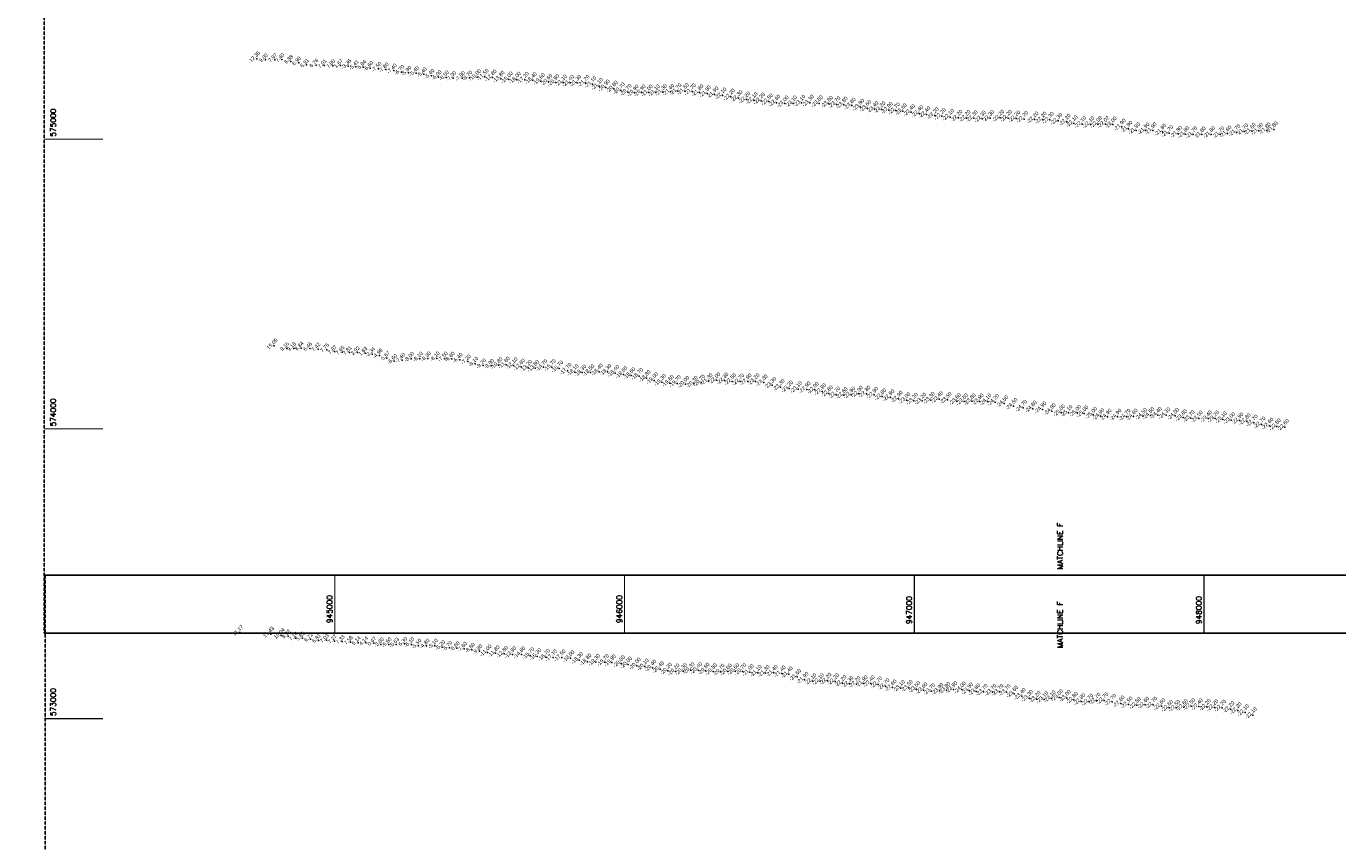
# Model space of a CAD drawing. Header units: feet. Extents: x 923032 to 950902, y 470215 to 606658.
# Tile 49 of 66: x 943935 to 948462, y 572575 to 575390. Entities that reach past the tile are written whole.
import ezdxf
from ezdxf.enums import TextEntityAlignment as Align

# ---------------------------------------------------------------- set-up
doc = ezdxf.new("R2010")
doc.units = ezdxf.units.FT
doc.header["$MEASUREMENT"] = 0
doc.header["$XCLIPFRAME"] = 0
doc.header["$PDSIZE"] = 100
doc.linetypes.add('DASHED', pattern=[0.75, 0.5, -0.25])
doc.linetypes.add('DASHED2', pattern=[0.375, 0.25, -0.125])
doc.layers.add('ALIGNSPACE-24x36', color=1, linetype='DASHED2', plot=False)
for name, color, linetype in [('ELEV8', 7, 'Continuous'), ('GRID-LABELS-X', 7, 'Continuous'), ('GRID-LABELS-Y', 7, 'Continuous'), ('GRID-TICKS-X', 7, 'Continuous'), ('GRID-TICKS-Y', 7, 'Continuous'), ('MATCHLINE', 7, 'DASHED'), ('POINTS8', 7, 'Continuous')]:
    doc.layers.add(name, color=color, linetype=linetype)
doc.layers.add('MrSID', color=251, linetype='Continuous', transparency=0.2)
doc.styles.add('MM-STANDARD', font='txt', dxfattribs={"height": 1})
doc.styles.get("Standard").update_dxf_attribs({"font": 'simplex.shx'})
picture_1 = doc.add_image_def('image8.sid', size_in_pixel=(6313, 6971))

msp = doc.modelspace()

# ---------------------------------------------------------------- linework, layer by layer
at = {"layer": 'ALIGNSPACE-24x36'}
for points in [[(943996.9, 577550.9), (950897.1, 577550.9), (950897.1, 573295.1), (943996.9, 573295.1)], [(944000, 573495.1), (950900.2, 573495.1), (950900.2, 569239.3), (944000, 569239.3)]]:
    msp.add_lwpolyline(points, close=True, dxfattribs=at)
at = {"layer": 'GRID-TICKS-X', "const_width": 4, "flags": 128}
for points in [[(945000, 573495.1), (945000, 573295.1)], [(946000, 573495.1), (946000, 573295.1)], [(947000, 573495.1), (947000, 573295.1)], [(948000, 573495.1), (948000, 573295.1)]]:
    msp.add_lwpolyline(points, dxfattribs=at)
at = {"layer": 'GRID-TICKS-Y', "const_width": 4, "flags": 128}
for points in [[(944000, 575000), (944200, 575000)], [(944000, 574000), (944200, 574000)], [(944000, 573000), (944200, 573000)]]:
    msp.add_lwpolyline(points, dxfattribs=at)
at = {"layer": 'MATCHLINE'}
for p, q in [((944000, 573495.1), (950000, 573495.1)), ((944000, 573295.1), (950000, 573295.1))]:
    msp.add_line(p, q, dxfattribs=at)
at = {"layer": 'POINTS8', "color": 250, "linetype": 'Continuous', "lineweight": 0, "transparency": 33554687}
for p in [(944730.8, 575277.4, 12.3), (944761.3, 575274, 9), (944793.3, 575274.3, 8), (944817.8, 575274.4, 7.4), (944848.2, 575268.4, 6.9), (944875.5, 575263.1, 6.9), (944903, 575256, 6.9), (944935.5, 575255.6, 6.8), (944964, 575253.8, 7), (944993.5, 575253.4, 7.8), (945020, 575254.4, 1.7), (945046.6, 575251.9, -3.4), (945072.9, 575249.1, -5.4), (945098.4, 575248.9, -5.9), (945122.6, 575245.2, -6.6), (945151.3, 575242.4, -7.5), (945175.8, 575240.1, -7.8), (945204.1, 575236.4, -7.4), (945230, 575231.6, -6.7), (945254.1, 575228.8, -5.9), (945280.8, 575227.5, -5.4), (945307.6, 575223.8, -5.4), (945333.8, 575218.3, -5.4), (945358.6, 575213.9, -6), (945384, 575212.5, -6.5), (945408.9, 575210.8, -7), (945439.5, 575210.5, -7.8), (945464.5, 575212, -8.7), (945491.2, 575213.9, -10), (945517.4, 575214.8, -11.5), (945544.8, 575212.7, -12.8), (945572.6, 575208.3, -13.8), (945600.9, 575205.7, -15), (945628.6, 575204.9, -16), (945656.2, 575204.3, -17.2), (945683.9, 575203.1, -18.4), (945711.6, 575200.1, -19.6), (945737.3, 575197.5, -20.6), (945761.5, 575195.8, -20.9), (945787.9, 575195.1, -21.1), (945812.4, 575194.1, -21.4), (945836.9, 575194.3, -21.3), (945865.5, 575193.8, -21.2), (945889.2, 575189.7, -21.1), (945912.3, 575183.2, -21.1), (945935.8, 575177.9, -20.9), (945963.5, 575174.1, -20.8), (945987.2, 575168, -20.7), (946011, 575162.6, -20.7), (946035, 575160.3, -20.9), (946059.2, 575160.6, -20.9), (946083.7, 575160.6, -21), (946108.2, 575161, -21.1), (946132.8, 575162, -21.3), (946158.3, 575163.2, -21.4), (946182.9, 575165.2, -21.7), (946208.1, 575165.8, -21.6), (946233.2, 575164.5, -21.7), (946258.8, 575161.2, -21.8), (946284.7, 575157.7, -21.9), (946310.6, 575154.1, -21.9), (946338.4, 575150.4, -22.1), (946367.5, 575146.3, -22.2), (946393.3, 575141.4, -22.3), (946420.5, 575136.5, -22.2), (946445.8, 575134.2, -22.1), (946471.5, 575132.7, -22.2), (946498.3, 575129.9, -22.5), (946524.3, 575125.7, -22.6), (946552.8, 575122.7, -23), (946581.9, 575123, -23.1), (946610.4, 575125.1, -23.1), (946640.1, 575125.4, -23.3), (946671.3, 575123.5, -23.6), (946705.2, 575121.7, -23.8), (946731.6, 575120.1, -23.7), (946756.6, 575118.8, -23.8), (946784, 575115.6, -23.8), (946813.5, 575111.2, -23.8), (946837.8, 575107.5, -23.6), (946862.8, 575103.5, -23.4), (946886.9, 575102.4, -23.2), (946912.2, 575100.5, -22.9), (946936.5, 575098.6, -22.7), (946960.4, 575096.2, -22.6), (946989.4, 575092.6, -22.4), (947017.4, 575089, -22.4), (947042.2, 575085.6, -22.4), (947070.8, 575081.8, -22.2), (947095.6, 575079, -22.2), (947123.9, 575076.4, -22.1), (947152.5, 575073.5, -22.2), (947180.8, 575072.6, -22.2), (947205.2, 575072, -22.3), (947234, 575070.7, -22.3), (947261.9, 575072.4, -22.3), (947296.8, 575073.6, -22.2), (947323.9, 575073, -22.2), (947351.7, 575071.1, -22.2), (947379.4, 575069.5, -22.2), (947415.1, 575067.6, -22.2), (947443.3, 575066.9, -22.2), (947468.2, 575066.3, -22.3), (947497.2, 575062.8, -22.3), (947526, 575059.8, -22.2), (947550.7, 575054.6, -22.1), (947579.9, 575051.4, -22.1), (947607.7, 575050.9, -22.1), (947633.8, 575051.8, -22.1), (947659.8, 575051.9, -22), (947685.1, 575050.3, -22), (947716.1, 575042.7, -21.9), (947739.2, 575035.5, -21.9), (947765.8, 575030, -21.9), (947798, 575029.7, -21.9), (947822.9, 575030, -21.9), (947856.2, 575025.4, -21.8), (947879.8, 575020.4, -21.7), (947910.9, 575017.8, -21.8), (947935.4, 575017.1, -21.8), (947963.1, 575016.2, -21.7), (947992.3, 575015.9, -21.8), (948024.6, 575016.6, -21.8), (948056.1, 575016.4, -21.7), (948081.3, 575019.1, -21.6), (948111.9, 575023.4, -21.7), (948138.6, 575026.4, -21.7), (948164.8, 575028.1, -21.6), (948189.7, 575028.3, -21.9), (948216.5, 575029.9, -21.8), (948240.9, 575033.6, -21.8), (944791.2, 574286.4, 15.1), (944834.1, 574278, 9.2), (944858.2, 574277.3, 9.2), (944884.2, 574279.1, 8.8), (944913.5, 574277.4, 6.5), (944942.3, 574275.7, 7.4), (944972.3, 574273.3, 7.7), (944999.1, 574266.6, 7.9), (945025.8, 574265, 7.6), (945050.4, 574263.9, 7.8), (945078.2, 574263.2, 2.9), (945104.5, 574261.3, 1.6), (945129.5, 574257.9, -2.3), (945154.9, 574253.3, -5), (945179.9, 574244.3, -5.7), (945205.5, 574234.1, -6.6), (945232.9, 574237.7, -7.4), (945264, 574241.4, -8), (945294, 574242.4, -8.1), (945321.6, 574243, -8.3), (945352.2, 574243, -8.1), (945379.9, 574242.4, -7.5), (945403.9, 574242.1, -6.6), (945431.2, 574238.4, -6.4), (945459.7, 574232.5, -7.2), (945485.1, 574224.8, -8.1), (945512.4, 574218.3, -9.2), (945539.6, 574217.2, -9.9), (945565.5, 574219.6, -10.8), (945591.2, 574221.3, -11.6), (945617.2, 574219.1, -12.1), (945642.8, 574214.8, -12.8), (945667.4, 574210.7, -13.2), (945691.7, 574209.9, -13.8), (945720.1, 574212.7, -14.7), (945749.6, 574212.8, -15.7), (945774.5, 574208.3, -16.7), (945803.3, 574200.1, -17.7), (945828, 574195.6, -18.1), (945854.4, 574194.2, -18.3), (945882.6, 574195.1, -18.5), (945912, 574197.3, -18.4), (945941, 574196.7, -18.3), (945968.2, 574192.7, -18.4), (945996.2, 574188.1, -18.6), (946023.4, 574184.8, -18.6), (946050.5, 574182.4, -18.7), (946076.3, 574175.3, -18.8), (946102.5, 574167.6, -19), (946129.2, 574161.5, -19.3), (946156.4, 574158.3, -19.6), (946181.4, 574156.9, -19.7), (946210.1, 574154.9, -20), (946238.9, 574155.2, -20.3), (946264.3, 574159.4, -20.7), (946290.3, 574164.4, -21.3), (946317.2, 574167.9, -22), (946344.9, 574166.8, -22.3), (946371.4, 574164, -22.5), (946399.1, 574163.4, -22.7), (946425.2, 574163.7, -22.9), (946452.2, 574163.8, -23.2), (946480.5, 574160.2, -23.3), (946510.1, 574151.4, -23.3), (946538.8, 574144.5, -23.3), (946568.1, 574139.2, -23.2), (946598.9, 574136.9, -23.1), (946628.9, 574136.1, -22.9), (946656.9, 574134.3, -22.9), (946682.2, 574129.4, -22.9), (946705.4, 574122.5, -22.8), (946730.9, 574118, -22.7), (946756.3, 574116.5, -22.6), (946782.6, 574118.1, -22.9), (946809.2, 574121.1, -22.9), (946834.9, 574121.1, -22.8), (946862, 574117.1, -22.9), (946889.7, 574112.2, -22.8), (946917.9, 574108.5, -22.9), (946946, 574103.8, -22.9), (946972.8, 574099.1, -23), (946998.9, 574096.6, -23.2), (947027.8, 574096.9, -23.2), (947057.4, 574099.7, -23.3), (947085.6, 574102.1, -23.4), (947115.1, 574099.8, -23.5), (947147.3, 574095.7, -23.6), (947171.7, 574095.1, -23.6), (947198.6, 574095.4, -23.8), (947225.5, 574094.9, -23.9), (947252.3, 574094.3, -24.1), (947279.4, 574092.8, -24.2), (947310.5, 574087.9, -24.5), (947342.7, 574079, -24.5), (947375.6, 574072.4, -24.7), (947409.2, 574069.8, -24.8), (947442.3, 574067, -24.9), (947474.6, 574061.2, -24.9), (947506.8, 574056.6, -25), (947532.2, 574055.2, -25.1), (947562.4, 574055, -25), (947586.6, 574053.2, -25), (947617.6, 574048.1, -25), (947642.3, 574043.7, -24.9), (947789.4, 574044.5, -24.5), (947815, 574046.5, -24.5), (947840.5, 574047.8, -24.4), (947869.5, 574047.2, -24.1), (947900.1, 574044.7, -24), (947667.3, 574042.1, -24.9), (947701.5, 574041.8, -24.9), (947732.8, 574041.5, -24.7), (947757.2, 574042.3, -24.6), (947927.6, 574039.8, -23.8), (947954.4, 574036.6, -23.7), (947981.6, 574035.5, -23.5), (948013.8, 574035.9, -23.4), (948038.8, 574035.4, -23.2), (948065.3, 574032.5, -23.1), (948094.1, 574029.7, -23), (948122.1, 574028.7, -22.9), (948147.3, 574026.4, -22.8), (948171.5, 574021.4, -22.7), (948198.4, 574015, -22.7), (948225.9, 574011, -22.6), (948251.7, 574008.3, -22.5), (948279.4, 574006.5, -22.6), (944672.8, 573297.1, 11.2), (944779, 573291.7, 11.4), (944815.4, 573287.5, 10), (944839.5, 573285.2, 9.9), (944864.3, 573277.8, 7.1), (944888.4, 573277.9, 5.8), (944916.2, 573274.3, 6.7), (944944.1, 573270.3, 6.8), (944971.5, 573270.7, 7), (944998.7, 573267.8, 7.3), (945025.9, 573266.6, 7.3), (945054.2, 573263.9, 7.6), (945081.3, 573261.9, 5.1), (945107, 573261.2, 4.1), (945135.4, 573260.4, 0.5), (945159.5, 573256.5, -3.8), (945186.2, 573256.2, -5.5), (945212.1, 573255.6, -5.6), (945240.2, 573257.7, -6.3), (945264.6, 573256.4, -6.1), (945289.1, 573251.6, -5.5), (945317, 573251.9, -4.8), (945345.8, 573251.7, -5.1), (945370.8, 573246.4, -5.2), (945395.5, 573243.9, -5.7), (945420.9, 573242.9, -6.6), (945446.6, 573241.1, -7.6), (945473.6, 573237.4, -8.8), (945499.3, 573232.7, -9.8), (945527.3, 573228.3, -11), (945555.3, 573225.5, -11.8), (945584.1, 573223.3, -12.8), (945612.9, 573221.9, -13.9), (945644, 573221.5, -14.8), (945674.8, 573218.5, -15.7), (945699.1, 573215, -16.3), (945728.9, 573212.7, -16.7), (945753.5, 573211.2, -17.1), (945783.3, 573211.1, -17.5), (945813.5, 573208.4, -18), (945843.5, 573202.2, -18.3), (945872.1, 573196.7, -18.8), (945901.6, 573195.4, -19.3), (945932.2, 573195, -19.7), (945956.8, 573194.1, -19.9), (945988.3, 573190.4, -20), (946012.5, 573186.6, -20), (946042.5, 573182.8, -20), (946070.1, 573179.5, -20.1), (946096.2, 573175.7, -20.4), (946122.9, 573170.3, -20.4), (946149.8, 573165.3, -20.2), (946176.3, 573162.5, -20.2), (946201.9, 573163.6, -20.3), (946228.2, 573166.9, -20.3), (946254.2, 573167, -20.4), (946280, 573165.2, -20.5), (946305.8, 573163, -20.5), (946331.6, 573161.9, -20.7), (946356.7, 573162.5, -20.6), (946382, 573163.7, -20.6), (946406.7, 573163.1, -20.7), (946432.9, 573160, -21), (946460.1, 573157.7, -21.1), (946487, 573157.3, -21.3), (946514.9, 573157.8, -21.4), (946542.6, 573155.9, -21.4), (946567, 573153.2, -21.4), (946595.7, 573143.9, -21.6), (946621.5, 573133.7, -21.9), (946648.5, 573129.2, -22.1), (946674.8, 573129.1, -22.1), (946700.4, 573130.6, -22.2), (946727, 573128.3, -22.2), (946752.3, 573122.6, -22.2), (946776.3, 573120, -22.3), (946800.8, 573119.5, -22.2), (946825.3, 573121.8, -21.9), (946850.4, 573121.9, -22.4), (946875.6, 573118.2, -22.7), (946900.6, 573112, -22.7), (946925.3, 573107.3, -22.6), (946953.8, 573105.4, -23.1), (946981, 573106, -23.5), (947006.8, 573102.2, -23.5), (947031.7, 573097.9, -23.6), (947058.1, 573094.6, -23.7), (947086.9, 573095.5, -23.9), (947110.8, 573098.6, -23.8), (947135, 573101.1, -23.9), (947164.6, 573100.6, -24), (947189.2, 573096.8, -23.9), (947214, 573093.5, -23.8), (947239.5, 573092.2, -23.7), (947269.9, 573091.9, -23.7), (947294.1, 573092.2, -23.7), (947318.9, 573091.2, -23.7), (947344.8, 573085.9, -23.6), (947370.7, 573078.1, -23.4), (947396.3, 573071, -23.3), (947422.3, 573067.8, -23.2), (947448.4, 573066.7, -23.1), (947474.1, 573069.7, -23.1), (947499.9, 573073.3, -23), (947526.5, 573071.3, -23), (947550.9, 573064.8, -22.8), (947576.6, 573059.7, -22.8), (947603.8, 573058.1, -22.7), (947629.1, 573061.8, -22.7), (947655.8, 573062.9, -22.7), (947683.4, 573057.8, -22.7), (947712.4, 573052.2, -22.6), (947739.7, 573048.4, -22.5), (947797.3, 573047.9, -22.6), (947825.1, 573047.8, -22.7), (947768.3, 573046.6, -22.5), (947852.8, 573042.8, -22.6), (947879.2, 573037, -22.6), (947904.4, 573037.1, -22.5), (947930.4, 573040, -22.6), (947956.1, 573042.7, -22.5), (947982.3, 573042.4, -22.4), (948009.7, 573040.3, -22.2), (948035.7, 573039.1, -22.2), (948062.5, 573037.6, -22.2), (948091.5, 573032.8, -22.2), (948116.3, 573028.4, -22.2), (948141.6, 573021.6, -22.1), (948168.6, 573012.2, -22.1)]:
    msp.add_point(p, dxfattribs=at)

# ---------------------------------------------------------------- texts
at = {"layer": 'ELEV8', "color": 18, "true_color": 0x000000, "transparency": 33554687, "style": 'MM-STANDARD'}
for s, p in [('12.35', (944730.8, 575277.4, 12.3)), ('9.00', (944761.3, 575274, 9)), ('7.97', (944793.3, 575274.3, 8)), ('7.40', (944817.8, 575274.4, 7.4)), ('6.88', (944848.2, 575268.4, 6.9)), ('6.90', (944875.5, 575263.1, 6.9)), ('6.91', (944903, 575256, 6.9)), ('6.76', (944935.5, 575255.6, 6.8)), ('7.01', (944964, 575253.8, 7)), ('7.80', (944993.5, 575253.4, 7.8)), ('1.67', (945020, 575254.4, 1.7)), ('-3.36', (945046.6, 575251.9, -3.4)), ('-5.41', (945072.9, 575249.1, -5.4)), ('-5.94', (945098.4, 575248.9, -5.9)), ('-6.60', (945122.6, 575245.2, -6.6)), ('-7.50', (945151.3, 575242.4, -7.5)), ('-7.80', (945175.8, 575240.1, -7.8)), ('-7.40', (945204.1, 575236.4, -7.4)), ('-6.70', (945230, 575231.6, -6.7)), ('-5.90', (945254.1, 575228.8, -5.9)), ('-5.40', (945280.8, 575227.5, -5.4)), ('-5.40', (945307.6, 575223.8, -5.4)), ('-5.40', (945333.8, 575218.3, -5.4)), ('-6.00', (945358.6, 575213.9, -6)), ('-6.50', (945384, 575212.5, -6.5)), ('-7.00', (945408.9, 575210.8, -7)), ('-7.80', (945439.5, 575210.5, -7.8)), ('-8.70', (945464.5, 575212, -8.7)), ('-10.00', (945491.2, 575213.9, -10)), ('-11.50', (945517.4, 575214.8, -11.5)), ('-12.80', (945544.8, 575212.7, -12.8)), ('-13.80', (945572.6, 575208.3, -13.8)), ('-15.00', (945600.9, 575205.7, -15)), ('-16.00', (945628.6, 575204.9, -16)), ('-17.20', (945656.2, 575204.3, -17.2)), ('-18.40', (945683.9, 575203.1, -18.4)), ('-19.60', (945711.6, 575200.1, -19.6)), ('-20.60', (945737.3, 575197.5, -20.6)), ('-20.90', (945761.5, 575195.8, -20.9)), ('-21.10', (945787.9, 575195.1, -21.1)), ('-21.40', (945812.4, 575194.1, -21.4)), ('-21.30', (945836.9, 575194.3, -21.3)), ('-21.20', (945865.5, 575193.8, -21.2)), ('-21.10', (945889.2, 575189.7, -21.1)), ('-21.10', (945912.3, 575183.2, -21.1)), ('-20.90', (945935.8, 575177.9, -20.9)), ('-20.80', (945963.5, 575174.1, -20.8)), ('-20.70', (945987.2, 575168, -20.7)), ('-20.70', (946011, 575162.6, -20.7)), ('-20.90', (946035, 575160.3, -20.9)), ('-20.90', (946059.2, 575160.6, -20.9)), ('-21.00', (946083.7, 575160.6, -21)), ('-21.10', (946108.2, 575161, -21.1)), ('-21.30', (946132.8, 575162, -21.3)), ('-21.40', (946158.3, 575163.2, -21.4)), ('-21.70', (946182.9, 575165.2, -21.7)), ('-21.60', (946208.1, 575165.8, -21.6)), ('-21.70', (946233.2, 575164.5, -21.7)), ('-21.80', (946258.8, 575161.2, -21.8)), ('-21.90', (946284.7, 575157.7, -21.9)), ('-21.90', (946310.6, 575154.1, -21.9)), ('-22.10', (946338.4, 575150.4, -22.1)), ('-22.20', (946367.5, 575146.3, -22.2)), ('-22.30', (946393.3, 575141.4, -22.3)), ('-22.20', (946420.5, 575136.5, -22.2)), ('-22.10', (946445.8, 575134.2, -22.1)), ('-22.20', (946471.5, 575132.7, -22.2)), ('-22.50', (946498.3, 575129.9, -22.5)), ('-22.60', (946524.3, 575125.7, -22.6)), ('-23.00', (946552.8, 575122.7, -23)), ('-23.10', (946581.9, 575123, -23.1)), ('-23.10', (946610.4, 575125.1, -23.1)), ('-23.30', (946640.1, 575125.4, -23.3)), ('-23.60', (946671.3, 575123.5, -23.6)), ('-23.80', (946705.2, 575121.7, -23.8)), ('-23.70', (946731.6, 575120.1, -23.7)), ('-23.80', (946756.6, 575118.8, -23.8)), ('-23.80', (946784, 575115.6, -23.8)), ('-23.80', (946813.5, 575111.2, -23.8)), ('-23.60', (946837.8, 575107.5, -23.6)), ('-23.40', (946862.8, 575103.5, -23.4)), ('-23.20', (946886.9, 575102.4, -23.2)), ('-22.90', (946912.2, 575100.5, -22.9)), ('-22.70', (946936.5, 575098.6, -22.7)), ('-22.60', (946960.4, 575096.2, -22.6)), ('-22.40', (946989.4, 575092.6, -22.4)), ('-22.40', (947017.4, 575089, -22.4)), ('-22.40', (947042.2, 575085.6, -22.4)), ('-22.20', (947070.8, 575081.8, -22.2)), ('-22.20', (947095.6, 575079, -22.2)), ('-22.10', (947123.9, 575076.4, -22.1)), ('-22.20', (947152.5, 575073.5, -22.2)), ('-22.20', (947180.8, 575072.6, -22.2)), ('-22.30', (947205.2, 575072, -22.3)), ('-22.30', (947234, 575070.7, -22.3)), ('-22.30', (947261.9, 575072.4, -22.3)), ('-22.20', (947296.8, 575073.6, -22.2)), ('-22.20', (947323.9, 575073, -22.2)), ('-22.20', (947351.7, 575071.1, -22.2)), ('-22.20', (947379.4, 575069.5, -22.2)), ('-22.20', (947415.1, 575067.6, -22.2)), ('-22.20', (947443.3, 575066.9, -22.2)), ('-22.30', (947468.2, 575066.3, -22.3)), ('-22.30', (947497.2, 575062.8, -22.3)), ('-22.20', (947526, 575059.8, -22.2)), ('-22.10', (947550.7, 575054.6, -22.1)), ('-22.10', (947579.9, 575051.4, -22.1)), ('-22.10', (947607.7, 575050.9, -22.1)), ('-22.09', (947633.8, 575051.8, -22.1)), ('-22.02', (947659.8, 575051.9, -22)), ('-22.00', (947685.1, 575050.3, -22)), ('-21.90', (947716.1, 575042.7, -21.9)), ('-21.90', (947739.2, 575035.5, -21.9)), ('-21.90', (947765.8, 575030, -21.9)), ('-21.90', (947798, 575029.7, -21.9)), ('-21.90', (947822.9, 575030, -21.9)), ('-21.80', (947856.2, 575025.4, -21.8)), ('-21.70', (947879.8, 575020.4, -21.7)), ('-21.80', (947910.9, 575017.8, -21.8)), ('-21.80', (947935.4, 575017.1, -21.8)), ('-21.70', (947963.1, 575016.2, -21.7)), ('-21.80', (947992.3, 575015.9, -21.8)), ('-21.80', (948024.6, 575016.6, -21.8)), ('-21.70', (948056.1, 575016.4, -21.7)), ('-21.60', (948081.3, 575019.1, -21.6)), ('-21.70', (948111.9, 575023.4, -21.7)), ('-21.70', (948138.6, 575026.4, -21.7)), ('-21.60', (948164.8, 575028.1, -21.6)), ('-21.90', (948189.7, 575028.3, -21.9)), ('-21.80', (948216.5, 575029.9, -21.8)), ('-21.80', (948240.9, 575033.6, -21.8)), ('15.05', (944791.2, 574286.4, 15.1)), ('9.16', (944834.1, 574278, 9.2)), ('9.18', (944858.2, 574277.3, 9.2)), ('8.84', (944884.2, 574279.1, 8.8)), ('6.46', (944913.5, 574277.4, 6.5)), ('7.42', (944942.3, 574275.7, 7.4)), ('7.75', (944972.3, 574273.3, 7.7)), ('7.87', (944999.1, 574266.6, 7.9)), ('7.65', (945025.8, 574265, 7.6)), ('7.81', (945050.4, 574263.9, 7.8)), ('2.92', (945078.2, 574263.2, 2.9)), ('1.63', (945104.5, 574261.3, 1.6)), ('-2.34', (945129.5, 574257.9, -2.3)), ('-4.96', (945154.9, 574253.3, -5)), ('-5.67', (945179.9, 574244.3, -5.7)), ('-6.60', (945205.5, 574234.1, -6.6)), ('-7.40', (945232.9, 574237.7, -7.4)), ('-8.00', (945264, 574241.4, -8)), ('-8.10', (945294, 574242.4, -8.1)), ('-8.30', (945321.6, 574243, -8.3)), ('-8.10', (945352.2, 574243, -8.1)), ('-7.50', (945379.9, 574242.4, -7.5)), ('-6.60', (945403.9, 574242.1, -6.6)), ('-6.40', (945431.2, 574238.4, -6.4)), ('-7.20', (945459.7, 574232.5, -7.2)), ('-8.10', (945485.1, 574224.8, -8.1)), ('-9.20', (945512.4, 574218.3, -9.2)), ('-9.90', (945539.6, 574217.2, -9.9)), ('-10.80', (945565.5, 574219.6, -10.8)), ('-11.60', (945591.2, 574221.3, -11.6)), ('-12.10', (945617.2, 574219.1, -12.1)), ('-12.80', (945642.8, 574214.8, -12.8)), ('-13.20', (945667.4, 574210.7, -13.2)), ('-13.80', (945691.7, 574209.9, -13.8)), ('-14.70', (945720.1, 574212.7, -14.7)), ('-15.70', (945749.6, 574212.8, -15.7)), ('-16.70', (945774.5, 574208.3, -16.7)), ('-17.70', (945803.3, 574200.1, -17.7)), ('-18.40', (945912, 574197.3, -18.4)), ('-18.30', (945941, 574196.7, -18.3)), ('-18.10', (945828, 574195.6, -18.1)), ('-18.30', (945854.4, 574194.2, -18.3)), ('-18.50', (945882.6, 574195.1, -18.5)), ('-18.40', (945968.2, 574192.7, -18.4)), ('-18.60', (945996.2, 574188.1, -18.6)), ('-18.60', (946023.4, 574184.8, -18.6)), ('-18.70', (946050.5, 574182.4, -18.7)), ('-18.80', (946076.3, 574175.3, -18.8)), ('-19.00', (946102.5, 574167.6, -19)), ('-19.30', (946129.2, 574161.5, -19.3)), ('-19.60', (946156.4, 574158.3, -19.6)), ('-19.70', (946181.4, 574156.9, -19.7)), ('-20.00', (946210.1, 574154.9, -20)), ('-20.30', (946238.9, 574155.2, -20.3)), ('-20.70', (946264.3, 574159.4, -20.7)), ('-21.30', (946290.3, 574164.4, -21.3)), ('-22.00', (946317.2, 574167.9, -22)), ('-22.30', (946344.9, 574166.8, -22.3)), ('-22.50', (946371.4, 574164, -22.5)), ('-22.70', (946399.1, 574163.4, -22.7)), ('-22.90', (946425.2, 574163.7, -22.9)), ('-23.20', (946452.2, 574163.8, -23.2)), ('-23.30', (946480.5, 574160.2, -23.3)), ('-23.30', (946510.1, 574151.4, -23.3)), ('-23.30', (946538.8, 574144.5, -23.3)), ('-23.20', (946568.1, 574139.2, -23.2)), ('-23.10', (946598.9, 574136.9, -23.1)), ('-22.90', (946628.9, 574136.1, -22.9)), ('-22.90', (946656.9, 574134.3, -22.9)), ('-22.90', (946682.2, 574129.4, -22.9)), ('-22.80', (946705.4, 574122.5, -22.8)), ('-22.70', (946730.9, 574118, -22.7)), ('-22.60', (946756.3, 574116.5, -22.6)), ('-22.90', (946782.6, 574118.1, -22.9)), ('-22.90', (946809.2, 574121.1, -22.9)), ('-22.80', (946834.9, 574121.1, -22.8)), ('-22.90', (946862, 574117.1, -22.9)), ('-22.80', (946889.7, 574112.2, -22.8)), ('-22.90', (946917.9, 574108.5, -22.9)), ('-22.90', (946946, 574103.8, -22.9)), ('-23.00', (946972.8, 574099.1, -23)), ('-23.20', (946998.9, 574096.6, -23.2)), ('-23.20', (947027.8, 574096.9, -23.2)), ('-23.30', (947057.4, 574099.7, -23.3)), ('-23.40', (947085.6, 574102.1, -23.4)), ('-23.50', (947115.1, 574099.8, -23.5)), ('-23.60', (947147.3, 574095.7, -23.6)), ('-23.60', (947171.7, 574095.1, -23.6)), ('-23.80', (947198.6, 574095.4, -23.8)), ('-23.90', (947225.5, 574094.9, -23.9)), ('-24.10', (947252.3, 574094.3, -24.1)), ('-24.20', (947279.4, 574092.8, -24.2)), ('-24.50', (947310.5, 574087.9, -24.5)), ('-24.50', (947342.7, 574079, -24.5)), ('-24.70', (947375.6, 574072.4, -24.7)), ('-24.80', (947409.2, 574069.8, -24.8)), ('-24.90', (947442.3, 574067, -24.9)), ('-24.90', (947474.6, 574061.2, -24.9)), ('-25.00', (947506.8, 574056.6, -25)), ('-25.10', (947532.2, 574055.2, -25.1)), ('-25.00', (947562.4, 574055, -25)), ('-25.00', (947586.6, 574053.2, -25)), ('-25.00', (947617.6, 574048.1, -25)), ('-24.90', (947642.3, 574043.7, -24.9)), ('-24.90', (947667.3, 574042.1, -24.9)), ('-24.90', (947701.5, 574041.8, -24.9)), ('-24.70', (947732.8, 574041.5, -24.7)), ('-24.60', (947757.2, 574042.3, -24.6)), ('-24.50', (947789.4, 574044.5, -24.5)), ('-24.50', (947815, 574046.5, -24.5)), ('-24.40', (947840.5, 574047.8, -24.4)), ('-24.10', (947869.5, 574047.2, -24.1)), ('-24.00', (947900.1, 574044.7, -24)), ('-23.80', (947927.6, 574039.8, -23.8)), ('-23.70', (947954.4, 574036.6, -23.7)), ('-23.50', (947981.6, 574035.5, -23.5)), ('-23.40', (948013.8, 574035.9, -23.4)), ('-23.20', (948038.8, 574035.4, -23.2)), ('-23.10', (948065.3, 574032.5, -23.1)), ('-23.00', (948094.1, 574029.7, -23)), ('-22.90', (948122.1, 574028.7, -22.9)), ('-22.80', (948147.3, 574026.4, -22.8)), ('-22.70', (948171.5, 574021.4, -22.7)), ('-22.70', (948198.4, 574015, -22.7)), ('-22.60', (948225.9, 574011, -22.6)), ('-22.50', (948251.7, 574008.3, -22.5)), ('-22.60', (948279.4, 574006.5, -22.6)), ('11.17', (944672.8, 573297.1, 11.2)), ('11.43', (944779, 573291.7, 11.4)), ('10.04', (944815.4, 573287.5, 10)), ('9.92', (944839.5, 573285.2, 9.9)), ('7.14', (944864.3, 573277.8, 7.1)), ('5.85', (944888.4, 573277.9, 5.8)), ('6.72', (944916.2, 573274.3, 6.7)), ('6.81', (944944.1, 573270.3, 6.8)), ('7.03', (944971.5, 573270.7, 7)), ('7.27', (944998.7, 573267.8, 7.3)), ('7.33', (945025.9, 573266.6, 7.3)), ('7.58', (945054.2, 573263.9, 7.6)), ('5.14', (945081.3, 573261.9, 5.1)), ('4.14', (945107, 573261.2, 4.1)), ('0.47', (945135.4, 573260.4, 0.5)), ('-3.80', (945159.5, 573256.5, -3.8)), ('-5.50', (945186.2, 573256.2, -5.5)), ('-5.63', (945212.1, 573255.6, -5.6)), ('-6.30', (945240.2, 573257.7, -6.3)), ('-6.10', (945264.6, 573256.4, -6.1)), ('-5.50', (945289.1, 573251.6, -5.5)), ('-4.80', (945317, 573251.9, -4.8)), ('-5.10', (945345.8, 573251.7, -5.1)), ('-5.20', (945370.8, 573246.4, -5.2)), ('-5.70', (945395.5, 573243.9, -5.7)), ('-6.60', (945420.9, 573242.9, -6.6)), ('-7.60', (945446.6, 573241.1, -7.6)), ('-8.80', (945473.6, 573237.4, -8.8)), ('-9.80', (945499.3, 573232.7, -9.8)), ('-11.00', (945527.3, 573228.3, -11)), ('-11.80', (945555.3, 573225.5, -11.8)), ('-12.80', (945584.1, 573223.3, -12.8)), ('-13.90', (945612.9, 573221.9, -13.9)), ('-14.80', (945644, 573221.5, -14.8)), ('-15.70', (945674.8, 573218.5, -15.7)), ('-16.30', (945699.1, 573215, -16.3)), ('-16.70', (945728.9, 573212.7, -16.7)), ('-17.10', (945753.5, 573211.2, -17.1)), ('-17.50', (945783.3, 573211.1, -17.5)), ('-18.00', (945813.5, 573208.4, -18)), ('-18.30', (945843.5, 573202.2, -18.3)), ('-18.80', (945872.1, 573196.7, -18.8)), ('-19.30', (945901.6, 573195.4, -19.3)), ('-19.70', (945932.2, 573195, -19.7)), ('-19.90', (945956.8, 573194.1, -19.9)), ('-20.00', (945988.3, 573190.4, -20)), ('-20.00', (946012.5, 573186.6, -20)), ('-20.00', (946042.5, 573182.8, -20)), ('-20.10', (946070.1, 573179.5, -20.1)), ('-20.40', (946096.2, 573175.7, -20.4)), ('-20.40', (946122.9, 573170.3, -20.4)), ('-20.20', (946149.8, 573165.3, -20.2)), ('-20.20', (946176.3, 573162.5, -20.2)), ('-20.30', (946201.9, 573163.6, -20.3)), ('-20.30', (946228.2, 573166.9, -20.3)), ('-20.40', (946254.2, 573167, -20.4)), ('-20.50', (946280, 573165.2, -20.5)), ('-20.50', (946305.8, 573163, -20.5)), ('-20.70', (946331.6, 573161.9, -20.7)), ('-20.60', (946356.7, 573162.5, -20.6)), ('-20.60', (946382, 573163.7, -20.6)), ('-20.70', (946406.7, 573163.1, -20.7)), ('-21.00', (946432.9, 573160, -21)), ('-21.10', (946460.1, 573157.7, -21.1)), ('-21.30', (946487, 573157.3, -21.3)), ('-21.40', (946514.9, 573157.8, -21.4)), ('-21.40', (946542.6, 573155.9, -21.4)), ('-21.40', (946567, 573153.2, -21.4)), ('-21.60', (946595.7, 573143.9, -21.6)), ('-21.90', (946621.5, 573133.7, -21.9)), ('-22.10', (946648.5, 573129.2, -22.1)), ('-22.10', (946674.8, 573129.1, -22.1)), ('-22.20', (946700.4, 573130.6, -22.2)), ('-22.20', (946727, 573128.3, -22.2)), ('-22.20', (946752.3, 573122.6, -22.2)), ('-22.30', (946776.3, 573120, -22.3)), ('-22.20', (946800.8, 573119.5, -22.2)), ('-21.90', (946825.3, 573121.8, -21.9)), ('-22.40', (946850.4, 573121.9, -22.4)), ('-22.70', (946875.6, 573118.2, -22.7)), ('-22.70', (946900.6, 573112, -22.7)), ('-22.60', (946925.3, 573107.3, -22.6)), ('-23.10', (946953.8, 573105.4, -23.1)), ('-23.50', (946981, 573106, -23.5)), ('-23.50', (947006.8, 573102.2, -23.5)), ('-23.60', (947031.7, 573097.9, -23.6)), ('-23.70', (947058.1, 573094.6, -23.7)), ('-23.90', (947086.9, 573095.5, -23.9)), ('-23.80', (947110.8, 573098.6, -23.8)), ('-23.90', (947135, 573101.1, -23.9)), ('-24.00', (947164.6, 573100.6, -24)), ('-23.90', (947189.2, 573096.8, -23.9)), ('-23.80', (947214, 573093.5, -23.8)), ('-23.70', (947239.5, 573092.2, -23.7)), ('-23.70', (947269.9, 573091.9, -23.7)), ('-23.70', (947294.1, 573092.2, -23.7)), ('-23.70', (947318.9, 573091.2, -23.7)), ('-23.60', (947344.8, 573085.9, -23.6)), ('-23.40', (947370.7, 573078.1, -23.4)), ('-23.30', (947396.3, 573071, -23.3)), ('-23.20', (947422.3, 573067.8, -23.2)), ('-23.10', (947448.4, 573066.7, -23.1)), ('-23.10', (947474.1, 573069.7, -23.1)), ('-23.00', (947499.9, 573073.3, -23)), ('-23.00', (947526.5, 573071.3, -23)), ('-22.80', (947550.9, 573064.8, -22.8)), ('-22.80', (947576.6, 573059.7, -22.8)), ('-22.70', (947603.8, 573058.1, -22.7)), ('-22.70', (947629.1, 573061.8, -22.7)), ('-22.70', (947655.8, 573062.9, -22.7)), ('-22.70', (947683.4, 573057.8, -22.7)), ('-22.60', (947712.4, 573052.2, -22.6)), ('-22.50', (947739.7, 573048.4, -22.5)), ('-22.50', (947768.3, 573046.6, -22.5)), ('-22.60', (947797.3, 573047.9, -22.6)), ('-22.70', (947825.1, 573047.8, -22.7)), ('-22.60', (947852.8, 573042.8, -22.6)), ('-22.60', (947879.2, 573037, -22.6)), ('-22.50', (947904.4, 573037.1, -22.5)), ('-22.60', (947930.4, 573040, -22.6)), ('-22.50', (947956.1, 573042.7, -22.5)), ('-22.40', (947982.3, 573042.4, -22.4)), ('-22.20', (948009.7, 573040.3, -22.2)), ('-22.20', (948035.7, 573039.1, -22.2)), ('-22.20', (948062.5, 573037.6, -22.2)), ('-22.20', (948091.5, 573032.8, -22.2)), ('-22.20', (948116.3, 573028.4, -22.2)), ('-22.10', (948141.6, 573021.6, -22.1)), ('-22.10', (948168.6, 573012.2, -22.1))]:
    msp.add_text(s, height=13, rotation=45, dxfattribs=at).set_placement(p, align=Align.BOTTOM_CENTER)
at = {"layer": 'GRID-LABELS-X'}
for s, p in [('MATCHLINE F', (947512.7, 573515.2)), ('945000', (944991.6, 573329.7)), ('946000', (945991.6, 573329.7)), ('947000', (946991.6, 573326.5)), ('948000', (947991.6, 573326.5)), ('MATCHLINE F', (947512.7, 573243.2))]:
    msp.add_text(s, height=18.75, rotation=90, dxfattribs=at).set_placement(p)
at = {"layer": 'GRID-LABELS-Y'}
for s, p in [('575000', (944037.4, 575008.7)), ('574000', (944037.4, 574008.7)), ('573000', (944037.4, 573008.7))]:
    msp.add_text(s, height=18.75, rotation=90, dxfattribs=at).set_placement(p)

# ---------------------------------------------------------------- pictures from other files: only their frames are drawn
at = {"layer": 'MrSID'}
image = msp.add_image(picture_1, insert=(943713.8, 561212.1), size_in_units=(20711.9, 22870.7), dxfattribs=at)
image.set_boundary_path([(45.715, -0.5), (1915.535, 6970.5)])

doc.saveas('drawing.dxf')
